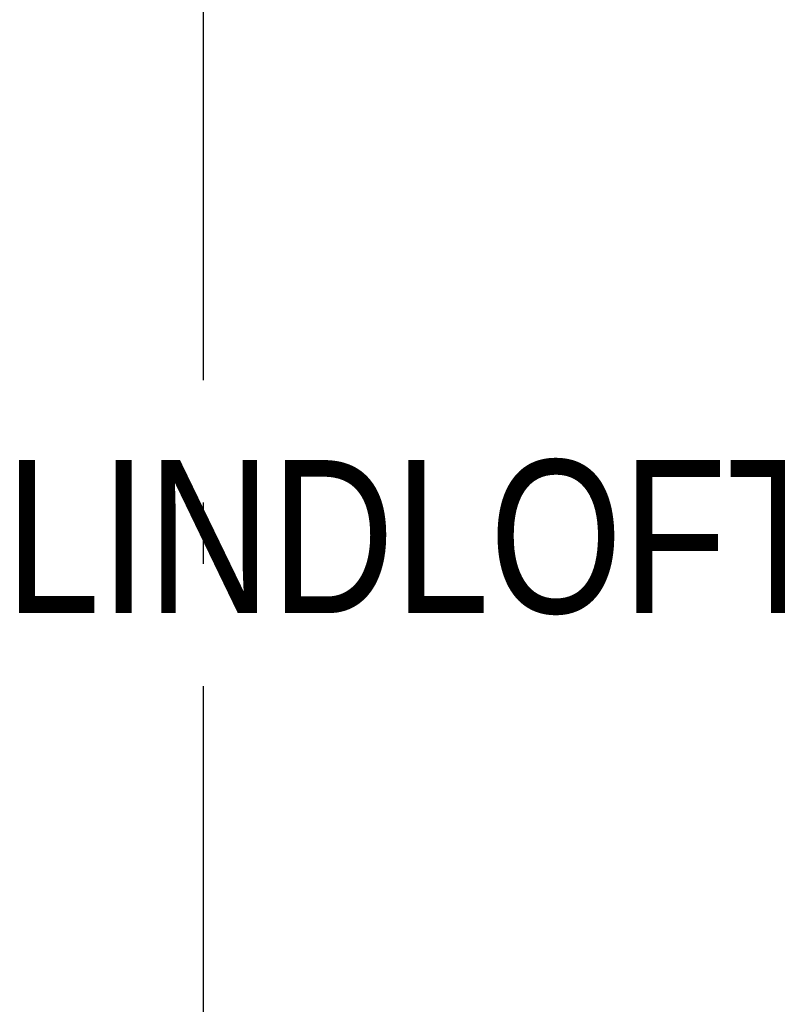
# Model space of a CAD drawing. Header units: millimetres. Extents: x -117798 to 93698, y -182207 to 252400.
# Tile 160 of 256: x -75218 to -74599, y -13775 to -12971. Entities that reach past the tile are written whole.
import ezdxf
from ezdxf.enums import TextEntityAlignment as Align

# ---------------------------------------------------------------- set-up
doc = ezdxf.new("R2010")
doc.units = ezdxf.units.MM
doc.header["$LTSCALE"] = 0.5
doc.header["$MEASUREMENT"] = 0
doc.linetypes.add('Akselinje', pattern=[1500, 1000, -200, 100, -200])
doc.linetypes.add('PLINE', pattern=[0])
doc.layers.add('82-- Modullinjer', color=7, linetype='Continuous')
doc.layers.add('BYGG', color=7, linetype='Continuous')
doc.styles.add('GENERATED_STYLE_4', font='arial.ttf')
doc.styles.add('GENERATED_STYLE_6', font='arial.ttf', dxfattribs={"width": 0.8})

# ---------------------------------------------------------------- blocks, each defined once
blk = doc.blocks.new('Standard grid marker[209]', base_point=(-75068.16, 26434.41))
at = {"layer": '82-- Modullinjer', "linetype": 'Akselinje'}
blk.add_line((-75068.16, 26234.41), (-75068.16, -50374.43), dxfattribs=at)
at = {"layer": '82-- Modullinjer', "style": 'GENERATED_STYLE_4'}
for tag, p in [('AC_MarkerText_1_0', (-75195.66, 26644.41)), ('AC_MarkerText_1_1', (-75195.66, -50864.43))]:
    blk.add_attdef(tag, text='', height=175, rotation=90, dxfattribs=at).set_placement(p, align=Align.TOP_CENTER)

msp = doc.modelspace()

# ---------------------------------------------------------------- block references
at = {"layer": '82-- Modullinjer', "linetype": 'PLINE'}
msp.add_blockref('Standard grid marker[209]', (-75068.16, 26434.41), dxfattribs=at)

# ---------------------------------------------------------------- texts
at = {"layer": 'BYGG', "linetype": 'Continuous', "insert": (-75323.42, -13457.7), "char_height": 125, "attachment_point": 7, "style": 'GENERATED_STYLE_6'}
msp.add_mtext('\\A1;{\\pql;\\fArial|b0|i0|c0|p0;\\W0.800000;BLINDLOFT}', dxfattribs=at)

doc.saveas('drawing.dxf')
